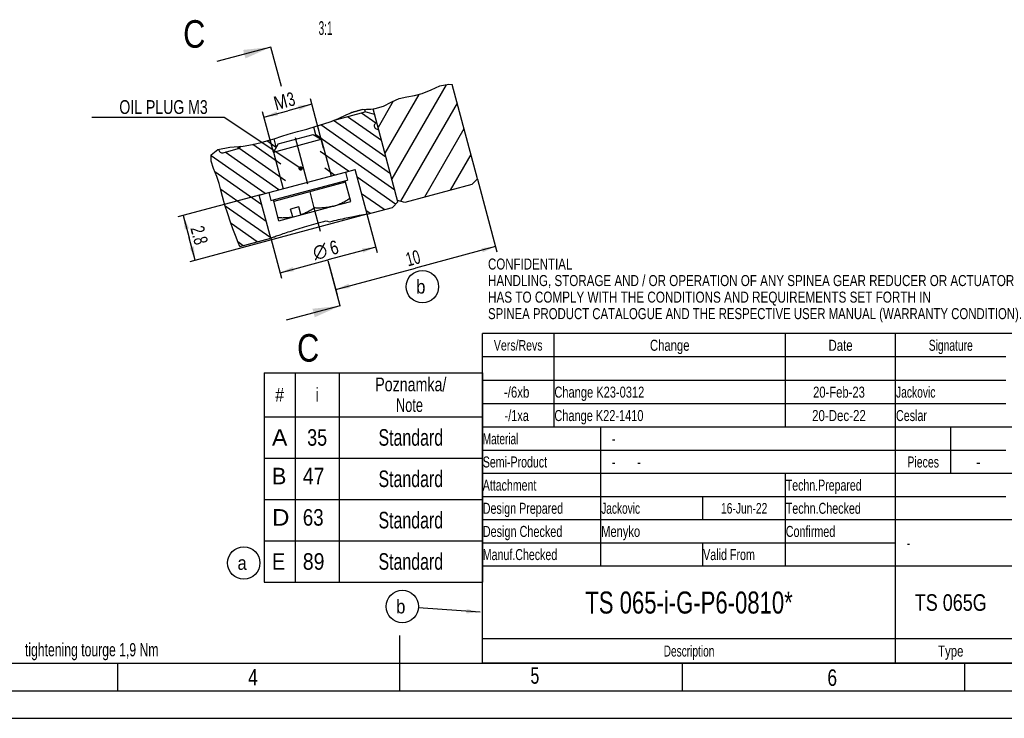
# Model space of a CAD drawing. Header units: millimetres. Extents: x 0 to 420, y 0 to 297.
# Tile 2 of 8: x 141 to 320, y 0 to 127. Entities that reach past the tile are written whole.
import ezdxf
from ezdxf.enums import TextEntityAlignment as Align

# ---------------------------------------------------------------- set-up
doc = ezdxf.new("R2010")
doc.units = ezdxf.units.MM
doc.header["$LTSCALE"] = 23.1
doc.linetypes.add('CENTER', pattern=[0.6, 0.375, -0.075, 0.075, -0.075])
doc.layers.get('0').update_dxf_attribs({"linetype": 'CONTINUOUS'})
for name, color, linetype in [('02___PRT_ALL_AXES', 7, 'CONTINUOUS'), ('7_ALL_FEATURES', 7, 'CONTINUOUS'), ('DEFAULT_1', 7, 'CENTER')]:
    doc.layers.add(name, color=color, linetype=linetype)
doc.styles.get("Standard").update_dxf_attribs({"font": 'txt', "width": 0.8})
doc.styles.add('TEXTSTYLE_1', font='gdt', dxfattribs={"width": 0.8})
doc.styles.add('TEXTSTYLE_2', font='txt', dxfattribs={"width": 0.7})
doc.styles.add('TEXTSTYLE_5', font='txt', dxfattribs={"width": 0.64})
doc.styles.add('TEXTSTYLE_7', font='txt', dxfattribs={"width": 0.6})
doc.styles.add('TEXTSTYLE_9', font='txt', dxfattribs={"width": 0.67})
doc.dimstyles.new('DIMSTYLE_15', dxfattribs={"dimtxt": 2.5, "dimasz": 2.5, "dimexe": 1, "dimexo": 0, "dimtad": 1, "dimdec": 3, "dimlfac": 0.333333, "dimdsep": 46, "dimtxsty": 'Standard', "dimblk": '_FILLED', "dimblk1": '_FILLED', "dimblk2": '_FILLED', "dimcen": 0.09, "dimclrt": 7, "dimadec": 0, "dimazin": 0, "dimtp": 0.1, "dimtm": 0.1, "dimtfac": 1, "dimtdec": 3, "dimtofl": 0, "dimtmove": 0, "dimatfit": 3, "dimldrblk": '_FILLED', "dimfxl": 0, "dimtolj": 1, "dimarcsym": 0})
doc.dimstyles.new('DIMSTYLE_17', dxfattribs={"dimtxt": 2.5, "dimasz": 2.5, "dimexe": 1, "dimexo": 0, "dimtad": 1, "dimdec": 3, "dimlfac": 0.333333, "dimdsep": 46, "dimtxsty": 'Standard', "dimblk": '_FILLED', "dimblk1": '_FILLED', "dimblk2": '_FILLED', "dimcen": 0.09, "dimclrt": 7, "dimadec": 0, "dimazin": 0, "dimtp": 0.2, "dimtm": 0.2, "dimtfac": 1, "dimtdec": 3, "dimtofl": 0, "dimtmove": 0, "dimatfit": 3, "dimldrblk": '_FILLED', "dimfxl": 0, "dimtolj": 1, "dimarcsym": 0})
doc.dimstyles.get("Standard").update_dxf_attribs({"dimtxt": 2.5, "dimasz": 2.5, "dimexe": 1, "dimexo": 0, "dimtad": 1, "dimdec": 3, "dimdsep": 46, "dimtxsty": 'Standard', "dimblk": '_FILLED', "dimblk1": '_FILLED', "dimblk2": '_FILLED', "dimcen": 0.09, "dimclrt": 7, "dimadec": 0, "dimazin": 0, "dimtol": 1, "dimtp": 0.001, "dimtm": 0.001, "dimtfac": 1, "dimtdec": 3, "dimtofl": 0, "dimtmove": 0, "dimatfit": 3, "dimldrblk": '_FILLED', "dimfxl": 0, "dimtolj": 1, "dimarcsym": 0})

# ---------------------------------------------------------------- blocks, each defined once
blk = doc.blocks.new('_FILLED')
at = {"color": 0, "linetype": 'ByBlock'}
blk.add_solid([(0, 0), (-1, 0.16), (-1, -0.16)], dxfattribs=at)
blk = doc.blocks.new('*D29')
at = {"color": 7, "linetype": 'Continuous'}
for p, q in [((194.05, 111.41), (189.7, 110.24)), ((196.18, 103.46), (193.79, 112.37)), ((186.95, 103.13), (185.1, 110.04)), ((185.35, 109.08), (189.7, 110.24))]:
    blk.add_line(p, q, dxfattribs=at)
at = {"color": 7, "linetype": 'Continuous', "xscale": 2.5, "yscale": 2.5, "zscale": 2.5}
for p, rotation in [((194.05, 111.41), 15), ((185.35, 109.08), 195)]:
    blk.add_blockref('_FILLED', p, dxfattribs=dict(at, rotation=rotation))
at = {"color": 7, "linetype": 'Continuous'}
for s, width, p in [('M', 0.857143, (188.68, 110.61)), ('3', 0.714286, (190.57, 111.12))]:
    blk.add_text(s, height=2.5, rotation=15, dxfattribs=dict(at, width=width)).set_placement(p, align=Align.CENTER)
blk = doc.blocks.new('*D30')
at = {"color": 7, "linetype": 'Continuous'}
for p, q in [((184.71, 94.97), (169.74, 90.96)), ((170.71, 91.22), (171.79, 87.16)), ((204.05, 91.46), (171.92, 82.85)), ((172.88, 83.1), (171.79, 87.16))]:
    blk.add_line(p, q, dxfattribs=at)
at = {"color": 7, "linetype": 'Continuous', "xscale": 2.5, "yscale": 2.5, "zscale": 2.5}
for p, rotation in [((170.71, 91.22), 105), ((172.88, 83.1), 285)]:
    blk.add_blockref('_FILLED', p, dxfattribs=dict(at, rotation=rotation))
at = {"color": 7, "linetype": 'Continuous', "width": 0.714286}
blk.add_text('2.8', height=2.5, rotation=-75, dxfattribs=at).set_placement((172.4, 87.32), align=Align.CENTER)
blk = doc.blocks.new('*D31')
at = {"color": 7, "linetype": 'Continuous'}
for p, q in [((204.05, 91.46), (205.91, 84.54)), ((186.59, 87.09), (188.52, 79.88)), ((205.65, 85.51), (196.95, 83.18)), ((188.26, 80.85), (196.95, 83.18))]:
    blk.add_line(p, q, dxfattribs=at)
at = {"color": 7, "linetype": 'Continuous', "xscale": 2.5, "yscale": 2.5, "zscale": 2.5}
for p, rotation in [((205.65, 85.51), 15), ((188.26, 80.85), 195)]:
    blk.add_blockref('_FILLED', p, dxfattribs=dict(at, rotation=rotation))
at = {"color": 7, "linetype": 'Continuous', "width": 0.785714}
blk.add_text('6', height=2.5, rotation=15, dxfattribs=at).set_placement((198.4, 84.21), align=Align.CENTER)
at = {"color": 7, "linetype": 'Continuous', "style": 'TEXTSTYLE_1'}
blk.add_text('n', height=2.5, rotation=15, dxfattribs=at).set_placement((195.84, 83.53), align=Align.CENTER)
blk = doc.blocks.new('*D34')
at = {"color": 7, "linetype": 'Continuous'}
for p, q in [((224.08, 97.85), (227.63, 84.61)), ((227.37, 85.58), (212.88, 81.7)), ((197.14, 82.46), (198.65, 76.85)), ((198.39, 77.81), (212.88, 81.7))]:
    blk.add_line(p, q, dxfattribs=at)
at = {"color": 7, "linetype": 'Continuous', "xscale": 2.5, "yscale": 2.5, "zscale": 2.5}
for p, rotation in [((227.37, 85.58), 15), ((198.39, 77.81), 195)]:
    blk.add_blockref('_FILLED', p, dxfattribs=dict(at, rotation=rotation))
at = {"color": 7, "linetype": 'Continuous', "width": 0.678571}
blk.add_text('10', height=2.5, rotation=15, dxfattribs=at).set_placement((212.72, 82.3), align=Align.CENTER)
blk = doc.blocks.new('BALLOON_BL0', base_point=(181.69, 28.18))
at = {"color": 7, "linetype": 'Continuous'}
blk.add_circle((181.69, 28.18), 2.94, dxfattribs=at)
at = {"color": 7, "linetype": 'Continuous', "width": 0.904762}
blk.add_text('a', height=2.5, dxfattribs=at).set_placement((180.55, 26.93))
blk = doc.blocks.new('BALLOON_BL2', base_point=(210.47, 20.28))
at = {"color": 6, "linetype": 'Continuous'}
blk.add_circle((210.47, 20.28), 2.94, dxfattribs=at)
at = {"color": 6, "linetype": 'Continuous', "width": 0.904762}
blk.add_text('b', height=2.5, dxfattribs=at).set_placement((209.34, 19.03))
blk = doc.blocks.new('BALLOON_BL6', base_point=(214.11, 78.31))
at = {"color": 6, "linetype": 'Continuous'}
blk.add_circle((214.11, 78.31), 2.94, dxfattribs=at)
at = {"color": 6, "linetype": 'Continuous', "width": 0.904762}
blk.add_text('b', height=2.5, dxfattribs=at).set_placement((212.98, 77.06))

msp = doc.modelspace()

# ---------------------------------------------------------------- linework, layer by layer
at = {"color": 7, "linetype": 'Continuous'}
for p, q in [((218.4002, 114.9472), (208.5439, 97.8756)), ((215.6819, 114.04), (217.2599, 114.7354)), ((217.2599, 114.7354), (218.8945, 115.039)), ((218.8945, 115.039), (219.4689, 114.986)), ((219.4689, 114.986), (219.4896, 114.9812)), ((224.0797, 97.8507), (219.4896, 114.9812)), ((213.4681, 113.2115), (207.2981, 102.5248)), ((209.8886, 112.4441), (211.2718, 112.7863)), ((211.2718, 112.7863), (212.6873, 113.024)), ((212.6873, 113.024), (214.0863, 113.36)), ((214.0863, 113.36), (215.6819, 114.04)), ((205.5383, 110.6124), (207.0163, 111.0903)), ((208.8215, 111.9703), (206.0523, 107.1741)), ((207.0163, 111.0903), (208.4412, 111.8015)), ((208.4412, 111.8015), (209.8886, 112.4441)), ((220.3962, 111.5975), (210.134, 93.8228)), ((175.1409, 109.0308), (154.129, 109.0308)), ((178.1409, 109.0308), (175.1409, 109.0308)), ((191.664, 99.9914), (178.1409, 109.0308)), ((197.8826, 108.4383), (203.7401, 110.0078)), ((198.8984, 108.857), (200.2968, 109.5127)), ((200.2968, 109.5127), (201.7086, 110.1043)), ((206.6809, 104.8282), (200.517, 109.1442)), ((201.4597, 110), (203.1764, 110.46)), ((201.7086, 110.1043), (203.1724, 110.4598)), ((205.6377, 108.0012), (203.0399, 109.8202)), ((203.1724, 110.4598), (203.9619, 110.5118)), ((203.6113, 110.4887), (203.7401, 110.0078)), ((205.4132, 109.5595), (203.7401, 110.0078)), ((203.9619, 110.5118), (204.7569, 110.5354)), ((204.7569, 110.5354), (205.5383, 110.6124)), ((209.6684, 93.6786), (205.1415, 110.5733)), ((193.1577, 106.9208), (194.8533, 107.4069)), ((194.8271, 105.6008), (194.3795, 107.2711)), ((194.8533, 107.4069), (196.2156, 107.8317)), ((195.7456, 105.0704), (195.099, 107.4835)), ((208.2922, 98.8148), (195.6615, 107.6589)), ((196.2156, 107.8317), (197.5657, 108.3077)), ((197.5657, 108.3077), (198.8984, 108.857)), ((207.4866, 101.8215), (197.9941, 108.4682)), ((205.6213, 107.9898), (205.8002, 108.115)), ((187.1798, 105.1629), (188.5793, 105.6027)), ((188.5793, 105.6027), (189.7398, 105.9568)), ((189.7398, 105.9568), (191.4527, 106.4478)), ((191.4527, 106.4478), (193.1577, 106.9208)), ((209.0978, 95.8081), (194.7611, 105.8468)), ((205.7119, 106.9545), (206.1682, 106.7417)), ((221.642, 106.9482), (214.4922, 94.5644)), ((179.1578, 103.6016), (181.5735, 103.8198)), ((180.5757, 103.7297), (180.6744, 103.3615)), ((180.6744, 103.3615), (181.1309, 103.7798)), ((181.5735, 103.8198), (183.2914, 104.0847)), ((183.2914, 104.0847), (184.8264, 104.4506)), ((188.4259, 100.5125), (183.3159, 104.0905)), ((184.8264, 104.4506), (186.3054, 104.8883)), ((187.6202, 103.5192), (185.8552, 104.7551)), ((186.3054, 104.8883), (187.1798, 105.1629)), ((187.0523, 102.7411), (186.4636, 104.938)), ((187.5826, 103.6596), (187.1798, 105.1629)), ((195.7456, 105.0704), (197.5315, 98.4056)), ((175.7682, 101.1021), (175.773, 102.2171)), ((185.5534, 95.1961), (175.7723, 102.0449)), ((175.773, 102.2171), (176.9845, 103.1964)), ((176.9845, 103.1964), (179.1578, 103.6016)), ((177.9215, 102.6239), (180.6744, 103.3615)), ((188.0763, 95.8721), (178.292, 102.7231)), ((189.2315, 97.5058), (180.7585, 103.4386)), ((187.0523, 102.7411), (188.8381, 96.0762)), ((200.6909, 99.2521), (195.5668, 102.8401)), ((222.8878, 102.299), (219.1415, 95.8102)), ((176.2023, 99.7432), (175.7682, 101.1021)), ((176.7652, 98.3247), (176.2023, 99.7432)), ((184.958, 93.1704), (176.4452, 99.1312)), ((177.1927, 97.0555), (176.7652, 98.3247)), ((198.168, 98.5761), (196.3724, 99.8334)), ((200.1395, 99.1044), (201.8781, 99.5702)), ((204.0522, 91.4565), (201.8781, 99.5702)), ((177.5258, 95.8505), (177.1927, 97.0555)), ((200.1707, 97.2492), (187.1307, 93.7552)), ((201.1024, 93.7719), (200.093, 97.539)), ((209.2493, 93.2595), (202.2572, 98.1554)), ((223.0999, 96.8709), (210.9292, 93.6097)), ((223.0999, 96.8709), (224.0797, 97.8507)), ((185.7636, 90.1637), (177.4979, 95.9514)), ((177.8337, 94.6613), (177.5258, 95.8505)), ((184.4915, 94.9115), (186.2301, 95.3774)), ((186.5879, 87.0875), (184.4915, 94.9115)), ((193.6507, 95.5022), (194.4264, 92.6072)), ((207.1503, 92.2866), (203.0629, 95.1487)), ((178.2729, 93.1108), (177.8337, 94.6613)), ((178.7631, 91.5459), (178.2729, 93.1108)), ((188.0624, 90.2778), (187.053, 94.045)), ((197.8424, 92.8984), (201.1024, 93.7719)), ((208.6887, 92.6988), (209.6684, 93.6786)), ((210.9292, 93.6097), (209.5908, 93.9684)), ((186.5693, 87.157), (178.3309, 92.9256)), ((179.2838, 90.0057), (178.7631, 91.5459)), ((203.7991, 91.4127), (203.5583, 91.3705)), ((204.0522, 91.4565), (203.7991, 91.4127)), ((204.6274, 91.6106), (203.8685, 92.142)), ((204.0522, 91.4565), (208.6887, 92.6988)), ((179.7141, 88.8032), (179.2838, 90.0057)), ((184.1233, 86.4271), (179.3745, 89.7523)), ((180.1667, 87.597), (179.7141, 88.8032)), ((180.6576, 86.3422), (180.1667, 87.597)), ((181.6004, 85.7511), (180.6204, 86.4373)), ((180.9584, 85.6299), (180.6576, 86.3422)), ((180.9835, 85.5858), (186.5879, 87.0875)), ((186.7503, 87.1474), (186.5879, 87.0875)), ((180.9835, 85.5858), (180.9584, 85.6299)), ((409.999, 69.8055), (224.999, 69.8055)), ((224.999, 10.0055), (224.999, 69.8055)), ((237.999, 52.8055), (237.999, 69.8055)), ((279.999, 52.8055), (279.999, 69.8055)), ((299.999, 10.0055), (299.999, 69.8055)), ((319.999, 65.5555), (224.999, 65.5555)), ((185.4002, 62.7044), (225.0002, 62.7044)), ((185.4002, 62.7044), (185.4002, 24.7044)), ((191.0002, 62.7044), (191.0002, 24.7044)), ((199.0002, 62.7044), (199.0002, 24.7044)), ((225.0002, 62.7044), (225.0002, 24.7044)), ((319.999, 61.3055), (224.999, 61.3055)), ((319.999, 57.0555), (224.999, 57.0555)), ((185.4002, 54.7044), (225.0002, 54.7044)), ((409.999, 52.8055), (224.999, 52.8055)), ((246.499, 27.6055), (246.499, 52.8055)), ((309.999, 44.4055), (309.999, 52.8055)), ((319.999, 48.6055), (224.999, 48.6055)), ((185.4002, 47.2044), (225.0002, 47.2044)), ((409.999, 44.4055), (224.999, 44.4055)), ((279.999, 27.6055), (279.999, 44.4055)), ((185.4002, 39.7044), (225.0002, 39.7044)), ((319.999, 40.2055), (224.999, 40.2055)), ((264.999, 36.0055), (264.999, 40.2055)), ((409.999, 36.0055), (224.999, 36.0055)), ((185.4002, 32.2044), (225.0002, 32.2044)), ((299.999, 31.8055), (224.999, 31.8055)), ((264.999, 27.6055), (264.999, 31.8055)), ((409.999, 27.6055), (224.999, 27.6055)), ((185.4002, 24.7044), (225.0002, 24.7044)), ((210, 5), (210, 15)), ((409.999, 14.4055), (224.999, 14.4055)), ((20, 10), (410, 10)), ((158.75, 10), (158.75, 5)), ((409.999, 10.0055), (224.999, 10.0055)), ((261.25, 10), (261.25, 5)), ((312.5, 10), (312.5, 5)), ((15, 5), (415, 5)), ((10, 0), (410, 0))]:
    msp.add_line(p, q, dxfattribs=at)
for points in [[(203.3024, 110.4683), (203.0386, 110.3924), (202.8121, 110.328), (202.5742, 110.261), (202.3263, 110.1916), (202.0697, 110.1204), (201.8056, 110.0475), (201.5355, 109.9736), (201.2609, 109.8988), (201.1405, 109.8663)], [(197.8424, 92.8984), (198.0197, 92.9479), (198.196, 93.0011), (198.3712, 93.058), (198.5455, 93.1186), (198.7188, 93.1829), (198.8912, 93.2508), (199.0628, 93.3222), (199.2336, 93.3973), (199.4039, 93.4759), (199.5738, 93.5581), (199.7434, 93.6439), (199.913, 93.7334), (200.0829, 93.8266), (200.2533, 93.9238), (200.4246, 94.025), (200.5971, 94.1304), (200.771, 94.2401), (200.9464, 94.3542)], [(197.8424, 92.8984), (197.6641, 92.8526), (197.4849, 92.8106), (197.3046, 92.7722), (197.1234, 92.7376), (196.9412, 92.7066), (196.7579, 92.6792), (196.5736, 92.6553), (196.3882, 92.6348), (196.2014, 92.6178), (196.0132, 92.604), (195.8234, 92.5935), (195.6317, 92.5862), (195.438, 92.5821), (195.2418, 92.581), (195.0429, 92.583), (194.8408, 92.588), (194.6353, 92.5961), (194.4264, 92.6072)], [(203.5583, 91.3705), (203.409, 91.344), (203.2407, 91.3139), (203.054, 91.2801), (202.8491, 91.2426), (202.6268, 91.2014), (202.3874, 91.1565), (202.1316, 91.1078), (201.8599, 91.0553), (201.5732, 90.999), (201.2719, 90.939), (200.957, 90.8752), (200.6292, 90.8076), (200.2893, 90.7362), (199.9381, 90.6612), (199.5766, 90.5826), (199.2055, 90.5004), (198.8258, 90.4148), (198.4385, 90.3257), (198.0443, 90.2334), (197.6448, 90.138), (197.2394, 90.0395)], [(195.1732, 89.8202), (194.7474, 89.7051), (194.3239, 89.5885), (193.9021, 89.4703), (193.4838, 89.3511), (193.0704, 89.2313), (192.6624, 89.111), (192.2602, 88.9906), (191.8654, 88.8706), (191.4794, 88.7514), (191.1025, 88.6334), (190.7352, 88.5168), (190.3787, 88.402), (190.0346, 88.2898), (189.703, 88.1804), (189.3845, 88.074), (189.08, 87.9712), (188.7907, 87.8724), (188.5169, 87.7781), (188.2592, 87.6884), (188.0182, 87.6039), (187.7946, 87.5248), (187.5887, 87.4514), (187.4013, 87.3842), (187.2325, 87.3233), (187.0826, 87.2689), (186.9521, 87.2213), (186.7503, 87.1474)]]:
    msp.add_lwpolyline(points, dxfattribs=at)
at = {"color": 7, "linetype": 'Continuous', "const_width": 0.4}
msp.add_lwpolyline([(191.7966, 99.7692, 1), (192.1966, 99.7692, 1)], format="xyb", close=True, dxfattribs=at)
at = {"color": 7, "linetype": 'Continuous'}
for centre, start, end in [((205.9655, 107.4983), 125, 245), ((177.7662, 103.2034), 177.423492, 285)]:
    msp.add_arc(centre, 0.6, start, end, dxfattribs=at)
at = {"layer": '02___PRT_ALL_AXES', "color": 7, "linetype": 'Continuous'}
for p, q in [((196.9217, 90.1156), (196.6021, 90.1914)), ((197.2394, 90.0395), (196.9217, 90.1156))]:
    msp.add_line(p, q, dxfattribs=at)
msp.add_lwpolyline([(196.6021, 90.1914), (196.365, 90.1315), (196.1275, 90.0707), (195.8892, 90.0091), (195.6506, 89.9468), (195.412, 89.8839), (195.1732, 89.8202)], dxfattribs=at)
at = {"layer": '7_ALL_FEATURES', "color": 7, "linetype": 'Continuous'}
for p, q in [((187.9008, 104.2108), (194.2759, 105.919)), ((194.2759, 105.919), (195.7456, 105.0704)), ((187.0523, 102.7411), (195.7456, 105.0704)), ((187.9008, 104.2108), (187.0523, 102.7411)), ((186.2301, 95.3774), (200.1395, 99.1044)), ((200.1395, 99.1044), (200.5277, 97.6555)), ((186.6184, 93.9285), (200.5277, 97.6555)), ((186.2301, 95.3774), (186.6184, 93.9285)), ((188.0624, 90.2778), (197.8424, 92.8984)), ((191.6871, 92.802), (190.1813, 92.3985)), ((190.5606, 90.9829), (190.1813, 92.3985)), ((192.0664, 91.3864), (191.6871, 92.802)), ((192.0664, 91.3864), (192.1044, 91.3609)), ((190.5987, 90.9574), (190.5606, 90.9829))]:
    msp.add_line(p, q, dxfattribs=at)
for points in [[(192.0664, 91.3864), (192.2377, 91.4509), (192.4082, 91.5188), (192.5778, 91.5902), (192.7465, 91.6651), (192.9145, 91.7434), (193.0819, 91.825), (193.2489, 91.9101), (193.4157, 91.9986), (193.5825, 92.0906), (193.7496, 92.1863), (193.9174, 92.2857), (194.0859, 92.3889), (194.2556, 92.4961), (194.4264, 92.6072)], [(187.9064, 90.8602), (188.1105, 90.8493), (188.3117, 90.8413), (188.5097, 90.8362), (188.7049, 90.834), (188.8977, 90.8348), (189.0882, 90.8385), (189.2769, 90.8453), (189.464, 90.8552), (189.6496, 90.8682), (189.8339, 90.8844), (190.0171, 90.9039), (190.1993, 90.9268), (190.3805, 90.9532), (190.5606, 90.9829)]]:
    msp.add_lwpolyline(points, dxfattribs=at)
at = {"layer": 'DEFAULT_1', "color": 7, "linetype": 'CENTER'}
for p, q in [((188.5207, 114.6475), (186.6071, 121.7891)), ((191.0107, 105.3546), (193.6507, 95.5022)), ((194.4264, 92.6072), (195.5647, 88.3589)), ((199.1891, 74.8325), (196.9951, 83.0207))]:
    msp.add_line(p, q, dxfattribs=at)

# ---------------------------------------------------------------- block references
at = {"color": 6, "linetype": 'Continuous'}
for name, p in [('BALLOON_BL6', (214.1068, 78.3109)), ('BALLOON_BL2', (210.4663, 20.279))]:
    msp.add_blockref(name, p, dxfattribs=at)
at = {"color": 7, "linetype": 'Continuous'}
msp.add_blockref('BALLOON_BL0', (181.685, 28.1802), dxfattribs=at)

# ---------------------------------------------------------------- texts
for s, height, width, p in [('C', 5, 0.833333, (170.6837, 121.6652)), ('CONFIDENTIAL', 2, 0.779762, (226.0159, 81.4202)), ('HANDLING, STORAGE AND / OR OPERATION OF ANY SPINEA GEAR REDUCER OR ACTUATOR', 2, 0.787619, (226.0159, 78.4202)), ('HAS TO COMPLY WITH THE CONDITIONS AND REQUIREMENTS SET FORTH IN', 2, 0.794407, (226.0159, 75.4202)), ('SPINEA PRODUCT CATALOGUE AND THE RESPECTIVE USER MANUAL (WARRANTY CONDITION).', 2, 0.786024, (226.0159, 72.4202)), ('C', 5, 0.833333, (191.361, 64.7086)), ('Change K23-0312 ', 2, 0.751488, (238.0615, 58.1805)), ('Jackovic ', 2, 0.698413, (300.0615, 58.1805)), ('Change K22-1410', 2, 0.744444, (238.0615, 53.9305)), ('Ceslar ', 2, 0.727891, (300.0615, 53.9305)), ('-', 2, 0.714286, (248.5139, 49.7055)), ('B', 3, 0.97619, (186.8002, 42.4544)), ('47', 3, 0.880952, (192.4002, 42.4544)), ('-', 2, 0.714286, (248.5139, 45.5055)), ('-', 2, 0.714286, (253.0854, 45.5055)), ('D', 3, 1.095238, (186.8002, 34.9544)), ('63', 3, 0.845238, (192.4002, 34.9544)), ('Jackovic', 2, 0.6875, (246.5615, 37.1055)), ('Menyko', 2, 0.753968, (246.5615, 32.9055)), ('-', 2, 0.714286, (302.0139, 30.8055)), ('E', 3, 0.904762, (186.8002, 26.9544)), ('89', 3, 0.880952, (192.4002, 26.9544)), ('tightening tourge 1,9 Nm', 2.4, 0.689484, (141.9679, 11.2462)), ('4', 3, 0.785714, (182.4744, 5.9531)), ('5', 3, 0.714286, (233.7235, 6.2681)), ('6', 3, 0.785714, (287.6135, 5.8786))]:
    msp.add_text(s, height=height, dxfattribs=dict(at, width=width)).set_placement(p)
for s, width, p in [('3:1', 0.547619, (197.8116, 123.9807)), ('OIL PLUG M3', 0.764069, (175.1409, 109.6558))]:
    msp.add_text(s, height=2.5, dxfattribs=dict(at, width=width)).set_placement(p, align=Align.RIGHT)
for s, height, style, width, p in [('Vers/Revs', 1.9, 'TEXTSTYLE_9', 0.753968, (231.499, 66.7305)), ('Change', 2, 'TEXTSTYLE_2', 0.765873, (258.999, 66.6805)), ('Date', 2, 'TEXTSTYLE_2', 0.77381, (289.999, 66.6805)), ('Signature', 2, 'TEXTSTYLE_2', 0.698413, (309.999, 66.6805)), ('Pieces', 2, 'TEXTSTYLE_2', 0.714286, (304.999, 45.5055)), ('Description', 2, 'TEXTSTYLE_2', 0.688312, (262.499, 11.2055)), ('Type', 2, 'TEXTSTYLE_2', 0.77381, (309.999, 11.2055))]:
    msp.add_text(s, height=height, dxfattribs=dict(at, style=style, width=width)).set_placement(p, align=Align.CENTER)
for s, height, width, p in [('Poznamka/', 2.5, 0.772487, (212.0002, 59.3294)), ('#', 2.5, 0.857143, (188.2002, 57.4544)), ('i', 2.5, 0.714286, (195.0002, 57.4544)), ('-/6xb ', 2, 0.777778, (231.499, 58.1805)), ('20-Feb-23 ', 2, 0.761905, (289.999, 58.1805)), ('Note', 2.5, 0.696429, (211.7621, 55.5794)), ('-/1xa ', 2, 0.742063, (231.499, 53.9305)), ('20-Dec-22 ', 2, 0.780952, (289.999, 53.9305)), ('A', 3, 1.047619, (188.2002, 49.4544)), ('35', 3, 0.809524, (195.0002, 49.4544)), ('Standard', 3, 0.720238, (212.0002, 49.4544)), ('Standard', 3, 0.720238, (212.0002, 41.9544)), ('-', 2, 0.904762, (314.999, 45.5055)), ('Standard', 3, 0.720238, (212.0002, 34.4544)), ('16-Jun-22', 1.9, 0.73545, (272.499, 37.1555)), ('Standard', 3, 0.720238, (212.0002, 26.9544)), ('TS 065-i-G-P6-0810*', 4, 0.749373, (262.499, 19.0055)), ('TS 065G', 3, 0.812925, (309.999, 19.5055))]:
    msp.add_text(s, height=height, dxfattribs=dict(at, width=width)).set_placement(p, align=Align.CENTER)
for s, style, width, p in [('Material', 'TEXTSTYLE_2', 0.678571, (225.0615, 49.7055)), ('Semi-Product', 'TEXTSTYLE_2', 0.720238, (225.0615, 45.5055)), ('Attachment', 'TEXTSTYLE_2', 0.719048, (225.0615, 41.3055)), ('Techn.Prepared', 'TEXTSTYLE_2', 0.717687, (280.0615, 41.3055)), ('Design Prepared', 'TEXTSTYLE_7', 0.726984, (225.0615, 37.1055)), ('Techn.Checked', 'TEXTSTYLE_2', 0.727106, (280.0615, 37.1055)), ('Design Checked', 'TEXTSTYLE_5', 0.736395, (225.0615, 32.9055)), ('Confirmed', 'TEXTSTYLE_2', 0.727513, (280.0615, 32.9055)), ('Manuf.Checked', 'TEXTSTYLE_2', 0.721612, (225.0615, 28.7055)), ('Valid From', 'TEXTSTYLE_2', 0.72619, (265.0615, 28.7055))]:
    msp.add_text(s, height=2, dxfattribs=dict(at, style=style, width=width)).set_placement(p)

# ---------------------------------------------------------------- dimensions: what is measured, and where the dimension line sits
for base, p1, p2, text, picture, middle in [((194.048, 111.4062), (186.948, 103.1304), (196.1767, 103.4617), 'M<>', '*D29', (189.7013, 110.2415)), ((205.6464, 85.507), (186.5879, 87.0875), (204.0522, 91.4565), '%%c<>', '*D31', (196.953, 83.1776))]:
    dim = msp.add_linear_dim(base=base, p1=p1, p2=p2, angle=15, text=text, dimstyle='DIMSTYLE_15', dxfattribs=at)
    dim.commit()
    dim.dimension.update_dxf_attribs({"geometry": picture, "text_midpoint": middle, "dimtype": 160})
for base, p1, p2, angle, dimstyle, picture, middle in [((227.3681, 85.5781), (197.144, 82.4649), (224.0797, 97.8507), 15, 'DIMSTYLE_17', '*D34', (212.5342, 81.6034)), ((172.8815, 83.1043), (184.7064, 94.9691), (204.0522, 91.4565), 285, 'DIMSTYLE_15', '*D30', (171.702, 87.5062))]:
    dim = msp.add_linear_dim(base=base, p1=p1, p2=p2, angle=angle, dimstyle=dimstyle, dxfattribs=at)
    dim.commit()
    dim.dimension.update_dxf_attribs({"geometry": picture, "text_midpoint": middle, "dimtype": 160})

# ---------------------------------------------------------------- leaders
for points in [[(186.6071, 121.7891), (176.8147, 119.1652)], [(199.1891, 74.8325), (189.3967, 72.2086)]]:
    msp.add_leader(points, dimstyle='Standard', override={"dimasz": 5, "dimtad": 0}, dxfattribs=at)
at = {"color": 6, "linetype": 'Continuous'}
msp.add_leader([(224.5875, 19.2448), (213.3942, 20.0645)], dimstyle='Standard', override={"dimtad": 0}, dxfattribs=at)

doc.saveas('drawing.dxf')
